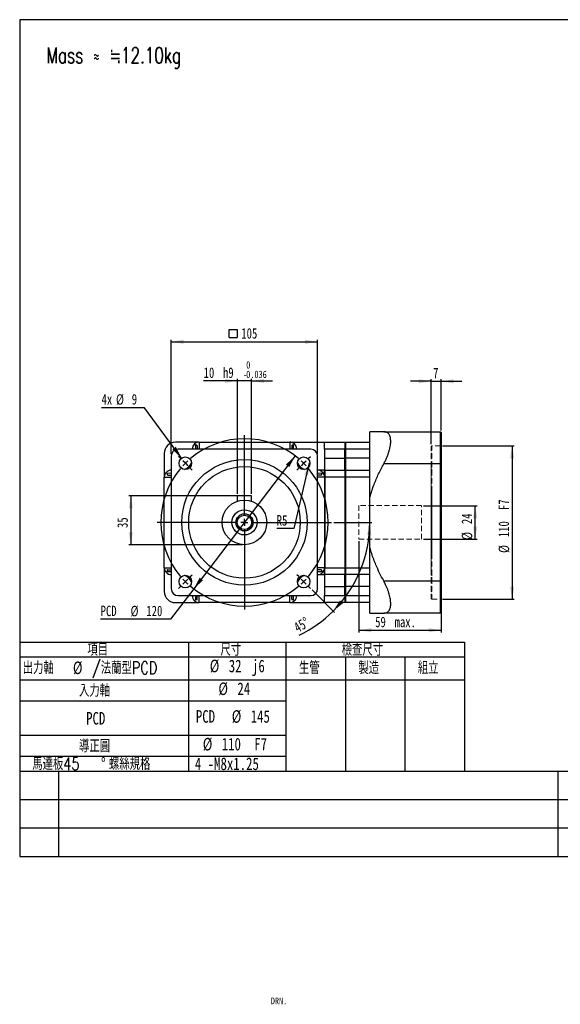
# Model space of a CAD drawing. Header units: millimetres. Extents: x 5 to 297, y -30 to 205.
# Tile 1 of 4: x 5 to 134, y -30 to 205. Entities that reach past the tile are written whole.
import ezdxf

# ---------------------------------------------------------------- set-up
doc = ezdxf.new("R2010")
doc.units = ezdxf.units.MM
doc.linetypes.add('HIDDEN', pattern=[1.905, 1.27, -0.635])
doc.layers.add('DIM', color=5, linetype='Continuous')
doc.layers.add('FORMAT', color=7, linetype='Continuous')
doc.styles.add('SLDTEXTSTYLE1', font='TXT', dxfattribs={"width": 0.7, "bigfont": 'bigfont'})
doc.styles.add('SLDTEXTSTYLE3', font='TXT', dxfattribs={"width": 0.75, "bigfont": 'bigfont'})
doc.styles.add('SLDTEXTSTYLE4', font='TXT', dxfattribs={"width": 0.75})
doc.dimstyles.new('SLDDIMSTYLE0', dxfattribs={"dimtxt": 2.5, "dimasz": 3, "dimexe": 0, "dimexo": 0.0625, "dimtad": 1, "dimlfac": 3, "dimrnd": 1e-09, "dimzin": 12, "dimdsep": 46, "dimtxsty": 'SLDTEXTSTYLE4', "dimsah": 1, "dimcen": 0.09, "dimadec": 0, "dimazin": 3, "dimtfac": 1, "dimtdec": 1, "dimtofl": 0, "dimtmove": 0, "dimatfit": 3, "dimfxl": 1, "dimfrac": 2, "dimtolj": 1, "dimtzin": 12, "dimarcsym": 0})
doc.dimstyles.new('SLDDIMSTYLE1', dxfattribs={"dimtxt": 2.5, "dimasz": 3, "dimexe": 0, "dimexo": 0.0625, "dimtad": 1, "dimlfac": 3, "dimrnd": 1e-09, "dimzin": 12, "dimdsep": 46, "dimtxsty": 'SLDTEXTSTYLE4', "dimsah": 1, "dimcen": 0.09, "dimadec": 0, "dimazin": 3, "dimtfac": 1, "dimtdec": 1, "dimtmove": 0, "dimatfit": 0, "dimfxl": 1, "dimfrac": 2, "dimtolj": 1, "dimtzin": 12, "dimarcsym": 0})
doc.dimstyles.new('SLDDIMSTYLE10', dxfattribs={"dimtxt": 2.5, "dimasz": 3, "dimexe": 0, "dimexo": 0.0625, "dimtad": 1, "dimlfac": 3, "dimrnd": 1e-09, "dimzin": 12, "dimdsep": 46, "dimtxsty": 'SLDTEXTSTYLE4', "dimsah": 1, "dimcen": 0.09, "dimadec": 0, "dimazin": 3, "dimtol": 1, "dimtm": 0.036, "dimtfac": 1, "dimtdec": 3, "dimtmove": 0, "dimatfit": 0, "dimfxl": 1, "dimfrac": 2, "dimtolj": 1, "dimarcsym": 0})
doc.dimstyles.new('SLDDIMSTYLE11', dxfattribs={"dimtxt": 2.5, "dimasz": 3, "dimexe": 0, "dimexo": 0.0625, "dimtad": 1, "dimlfac": 3, "dimrnd": 1e-09, "dimzin": 12, "dimdsep": 46, "dimtxsty": 'SLDTEXTSTYLE4', "dimsah": 1, "dimcen": 0.09, "dimadec": 0, "dimazin": 3, "dimtfac": 1, "dimtdec": 1, "dimtofl": 0, "dimtmove": 0, "dimatfit": 3, "dimfxl": 1, "dimfrac": 2, "dimtolj": 1, "dimarcsym": 0})
doc.dimstyles.new('SLDDIMSTYLE12', dxfattribs={"dimtxt": 2.5, "dimasz": 3, "dimexe": 0, "dimexo": 0.0625, "dimtad": 1, "dimlfac": 3, "dimrnd": 1e-09, "dimzin": 12, "dimdsep": 46, "dimtxsty": 'SLDTEXTSTYLE4', "dimsah": 1, "dimcen": 0.09, "dimadec": 0, "dimazin": 3, "dimtfac": 1, "dimtdec": 1, "dimtofl": 0, "dimtmove": 0, "dimatfit": 3, "dimfxl": 1, "dimfrac": 2, "dimtolj": 1, "dimarcsym": 0})
doc.dimstyles.new('SLDDIMSTYLE6', dxfattribs={"dimtxt": 2.5, "dimasz": 3, "dimexe": 0, "dimexo": 0.0625, "dimtad": 1, "dimdec": 4, "dimlfac": 3, "dimzin": 12, "dimdsep": 46, "dimtxsty": 'SLDTEXTSTYLE4', "dimsah": 1, "dimcen": 0.09, "dimazin": 3, "dimtfac": 1, "dimtdec": 1, "dimtofl": 0, "dimtmove": 0, "dimatfit": 3, "dimfxl": 1, "dimfrac": 2, "dimtolj": 1, "dimtzin": 12, "dimarcsym": 0})
doc.dimstyles.new('SLDDIMSTYLE7', dxfattribs={"dimtxt": 2.5, "dimasz": 3, "dimexe": 0, "dimexo": 0.0625, "dimtad": 0, "dimtih": 1, "dimtoh": 1, "dimlfac": 3, "dimrnd": 1e-09, "dimzin": 12, "dimdsep": 46, "dimtxsty": 'SLDTEXTSTYLE4', "dimsah": 1, "dimcen": 0, "dimadec": 0, "dimazin": 3, "dimtfac": 1, "dimtdec": 1, "dimtmove": 0, "dimatfit": 3, "dimfxl": 1, "dimfrac": 2, "dimtolj": 1, "dimtzin": 12, "dimarcsym": 0})
doc.dimstyles.new('SLDDIMSTYLE8', dxfattribs={"dimtxt": 2.5, "dimasz": 3, "dimexe": 0, "dimexo": 0.0625, "dimtad": 0, "dimtih": 1, "dimtoh": 1, "dimlfac": 3, "dimrnd": 1e-09, "dimzin": 12, "dimdsep": 46, "dimtxsty": 'SLDTEXTSTYLE4', "dimsah": 1, "dimcen": 0, "dimadec": 0, "dimazin": 3, "dimtfac": 1, "dimtdec": 1, "dimtofl": 0, "dimtmove": 0, "dimatfit": 3, "dimfxl": 1, "dimfrac": 2, "dimtolj": 1, "dimtzin": 12, "dimarcsym": 0})
doc.dimstyles.new('SLDDIMSTYLE9', dxfattribs={"dimtxt": 2.5, "dimasz": 3, "dimexe": 0, "dimexo": 0.0625, "dimtad": 0, "dimtih": 1, "dimtoh": 1, "dimlfac": 3, "dimrnd": 1e-09, "dimzin": 12, "dimdsep": 46, "dimtxsty": 'SLDTEXTSTYLE4', "dimsah": 1, "dimcen": 0, "dimadec": 0, "dimazin": 3, "dimtfac": 1, "dimtdec": 1, "dimtofl": 0, "dimtmove": 0, "dimatfit": 3, "dimfxl": 1, "dimfrac": 2, "dimtolj": 1, "dimtzin": 12, "dimarcsym": 0})

# ---------------------------------------------------------------- blocks, each defined once
blk = doc.blocks.new('SW_TABLEANNOTATION_0')
at = {"layer": 'DIM', "color": 0}
for p, q in [((0, 0), (0, -3.55)), ((0, 0), (40.36, 0)), ((40.36, 0), (40.36, -3.55)), ((40.36, 0), (63.65, 0)), ((63.65, 0), (63.65, -3.55)), ((63.65, 0), (63.65, -3.55)), ((63.65, 0), (77.87, 0)), ((77.87, 0), (92.1, 0)), ((92.1, 0), (106.32, 0)), ((106.32, 0), (106.32, -3.55)), ((0, -3.55), (0, -8.99)), ((0, -3.55), (40.36, -3.55)), ((40.36, -3.55), (40.36, -8.99)), ((40.36, -3.55), (63.65, -3.55)), ((63.65, -3.55), (63.65, -8.99)), ((63.65, -3.55), (77.87, -3.55)), ((77.87, -3.55), (77.87, -8.99)), ((77.87, -3.55), (92.1, -3.55)), ((92.1, -3.55), (92.1, -8.99)), ((92.1, -3.55), (106.32, -3.55)), ((106.32, -3.55), (106.32, -8.99)), ((0, -8.99), (0, -14.05)), ((0, -8.99), (40.36, -8.99)), ((40.36, -8.99), (40.36, -14.05)), ((40.36, -8.99), (63.65, -8.99)), ((63.65, -8.99), (63.65, -14.05)), ((63.65, -8.99), (77.87, -8.99)), ((63.65, -8.99), (77.87, -8.99)), ((77.87, -8.99), (77.87, -14.05)), ((77.87, -8.99), (92.1, -8.99)), ((77.87, -8.99), (92.1, -8.99)), ((92.1, -8.99), (92.1, -14.05)), ((92.1, -8.99), (106.32, -8.99)), ((92.1, -8.99), (106.32, -8.99)), ((106.32, -8.99), (106.32, -14.05)), ((0, -14.05), (0, -22.23)), ((0, -14.05), (40.36, -14.05)), ((40.36, -14.05), (40.36, -22.23)), ((40.36, -14.05), (63.65, -14.05)), ((63.65, -14.05), (63.65, -22.23)), ((77.87, -14.05), (77.87, -22.23)), ((92.1, -14.05), (92.1, -22.23)), ((106.32, -14.05), (106.32, -22.23)), ((0, -22.23), (0, -27.3)), ((0, -22.23), (40.36, -22.23)), ((40.36, -22.23), (40.36, -27.3)), ((40.36, -22.23), (63.65, -22.23)), ((63.65, -22.23), (63.65, -27.3)), ((77.87, -22.23), (77.87, -27.3)), ((92.1, -22.23), (92.1, -27.3)), ((106.32, -22.23), (106.32, -27.3)), ((0, -27.3), (0, -30.85)), ((0, -27.3), (40.36, -27.3)), ((40.36, -27.3), (40.36, -30.85)), ((40.36, -27.3), (63.65, -27.3)), ((63.65, -27.3), (63.65, -30.85)), ((77.87, -27.3), (77.87, -30.85)), ((92.1, -27.3), (92.1, -30.85)), ((106.32, -27.3), (106.32, -30.85)), ((0, -30.85), (40.36, -30.85)), ((40.36, -30.85), (63.65, -30.85)), ((63.65, -30.85), (77.87, -30.85)), ((77.87, -30.85), (92.1, -30.85)), ((92.1, -30.85), (106.32, -30.85))]:
    blk.add_line(p, q, dxfattribs=at)
at = {"layer": 'DIM', "color": 0, "char_height": 3, "attachment_point": 1}
for s, insert, style in [('尺寸', (48, -0.28), 'SLDTEXTSTYLE3'), ('檢查尺寸', (76.98, -0.28), 'SLDTEXTSTYLE3'), ('項目', (16.18, -0.28), 'SLDTEXTSTYLE3'), ('出力軸', (0.74, -4.65), 'SLDTEXTSTYLE3'), ('%%c', (12.74, -4.65), 'SLDTEXTSTYLE4'), ('/法蘭型PCD', (17.27, -4.65), 'SLDTEXTSTYLE3'), ('%%c', (45.45, -4.21), 'SLDTEXTSTYLE4'), ('32', (49.98, -4.21), 'SLDTEXTSTYLE4'), ('j6', (55.54, -4.21), 'SLDTEXTSTYLE4'), ('生管', (66.76, -4.65), 'SLDTEXTSTYLE3'), ('製造', (80.98, -4.65), 'SLDTEXTSTYLE3'), ('組立', (95.21, -4.65), 'SLDTEXTSTYLE3'), ('入力軸', (14.18, -10.08), 'SLDTEXTSTYLE3'), ('%%c', (47.52, -9.65), 'SLDTEXTSTYLE4'), ('24', (52.05, -9.65), 'SLDTEXTSTYLE4'), ('PCD', (42.12, -16.27), 'SLDTEXTSTYLE4'), ('%%c', (50.71, -16.27), 'SLDTEXTSTYLE4'), ('145', (55.23, -16.27), 'SLDTEXTSTYLE4'), ('PCD', (15.88, -16.71), 'SLDTEXTSTYLE4'), ('導正圓', (14.18, -23.33), 'SLDTEXTSTYLE3'), ('%%c', (43.78, -22.89), 'SLDTEXTSTYLE4'), ('110', (48.31, -22.89), 'SLDTEXTSTYLE4'), ('F7', (56.08, -22.89), 'SLDTEXTSTYLE4'), ('馬達板45', (3.01, -27.58), 'SLDTEXTSTYLE3'), ('%%d', (19.44, -27.58), 'SLDTEXTSTYLE4'), ('螺絲規格', (21.35, -27.58), 'SLDTEXTSTYLE3'), ('4 -M8x1.25', (41.89, -27.58), 'SLDTEXTSTYLE4')]:
    blk.add_mtext(s, dxfattribs=dict(at, insert=insert, style=style))
blk = doc.blocks.new('_D_23')
at = {"layer": 'DIM'}
for p, q in [((70.87, 100.76), (46.61, 68.95)), ((46.61, 68.95), (41.07, 61.69)), ((41.07, 61.69), (24.35, 61.69))]:
    blk.add_line(p, q, dxfattribs=at)
for points in [[(70.87, 100.76), (68.65, 98.67), (69.45, 98.07)], [(46.61, 68.95), (48.83, 71.03), (48.03, 71.64)]]:
    blk.add_solid(points, dxfattribs=at)
at = {"layer": 'DIM', "char_height": 2.5, "attachment_point": 1, "style": 'SLDTEXTSTYLE4'}
for s, insert in [('PCD', (24.35, 64.95)), ('%%c', (31.51, 64.91)), ('120', (35.28, 64.95))]:
    blk.add_mtext(s, dxfattribs=dict(at, insert=insert))
blk = doc.blocks.new('_D_24')
at = {"layer": 'DIM'}
for p, q in [((34.82, 112.27), (24.58, 112.27)), ((43.71, 100.2), (34.82, 112.27))]:
    blk.add_line(p, q, dxfattribs=at)
blk.add_solid([(43.71, 100.2), (42.33, 102.92), (41.53, 102.32)], dxfattribs=at)
at = {"layer": 'DIM', "char_height": 2.5, "attachment_point": 1, "style": 'SLDTEXTSTYLE4'}
for s, insert in [('4x', (24.58, 115.53)), ('%%c', (28.03, 115.49)), ('9', (31.8, 115.53))]:
    blk.add_mtext(s, dxfattribs=dict(at, insert=insert))
blk = doc.blocks.new('_D_25')
at = {"layer": 'DIM'}
for p, q in [((74.2, 99.06), (70.57, 83.38)), ((70.57, 83.38), (66.45, 83.38))]:
    blk.add_line(p, q, dxfattribs=at)
blk.add_solid([(74.2, 99.06), (73.04, 96.25), (74.01, 96.03)], dxfattribs=at)
at = {"layer": 'DIM', "insert": (66.45, 86.6), "char_height": 2.5, "attachment_point": 1, "style": 'SLDTEXTSTYLE4'}
blk.add_mtext('R5', dxfattribs=at)
blk = doc.blocks.new('_D_26')
at = {"layer": 'DIM'}
for p, q in [((58.24, 91.19), (31.06, 91.19)), ((31.56, 91.19), (31.56, 79.52)), ((58.24, 79.52), (31.06, 79.52))]:
    blk.add_line(p, q, dxfattribs=at)
for points in [[(31.56, 91.19), (31.06, 88.19), (32.06, 88.19)], [(31.56, 79.52), (32.06, 82.52), (31.06, 82.52)]]:
    blk.add_solid(points, dxfattribs=at)
at = {"layer": 'DIM', "insert": (28.34, 83.51), "char_height": 2.5, "attachment_point": 1, "rotation": 90, "style": 'SLDTEXTSTYLE4'}
blk.add_mtext('35', dxfattribs=at)
blk = doc.blocks.new('_D_27')
at = {"layer": 'DIM'}
for p, q in [((57.07, 118.67), (48.97, 118.67)), ((57.07, 91.69), (57.07, 119.17)), ((60.41, 118.67), (57.07, 118.67)), ((60.41, 91.69), (60.41, 119.17)), ((60.41, 118.67), (65.41, 118.67))]:
    blk.add_line(p, q, dxfattribs=at)
for points in [[(57.07, 118.67), (54.07, 119.17), (54.07, 118.17)], [(60.41, 118.67), (63.41, 118.17), (63.41, 119.17)]]:
    blk.add_solid(points, dxfattribs=at)
at = {"layer": 'DIM', "attachment_point": 1, "style": 'SLDTEXTSTYLE4'}
for s, insert, char_height in [('0', (59.16, 123.37), 1.75), ('10', (48.97, 121.89), 2.5), ('h9', (53.6, 121.89), 2.5), ('-', (58.39, 121.11), 1.75), ('0.036', (59.16, 121.11), 1.75)]:
    blk.add_mtext(s, dxfattribs=dict(at, insert=insert, char_height=char_height))
blk = doc.blocks.new('SW_SYMBOL_MOD_BOX')
at = {"layer": 'DIM', "color": 0}
for p, q in [((200, 200), (200, 800)), ((200, 800), (800, 800)), ((800, 800), (800, 200)), ((200, 200), (800, 200))]:
    blk.add_line(p, q, dxfattribs=at)
blk = doc.blocks.new('_D_28')
at = {"layer": 'DIM'}
for p, q in [((41.24, 101.19), (41.24, 128.52)), ((41.24, 128.02), (76.24, 128.02)), ((76.24, 101.19), (76.24, 128.52))]:
    blk.add_line(p, q, dxfattribs=at)
for points in [[(41.24, 128.02), (44.24, 127.52), (44.24, 128.52)], [(76.24, 128.02), (73.24, 128.52), (73.24, 127.52)]]:
    blk.add_solid(points, dxfattribs=at)
at = {"layer": 'DIM', "xscale": 0.0031933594, "yscale": 0.0031933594, "zscale": 0.0031933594}
blk.add_blockref('SW_SYMBOL_MOD_BOX', (54.41, 128.37), dxfattribs=at)
at = {"layer": 'DIM', "insert": (57.98, 131.28), "char_height": 2.5, "attachment_point": 1, "style": 'SLDTEXTSTYLE4'}
blk.add_mtext('105', dxfattribs=at)
blk = doc.blocks.new('_D_29')
at = {"layer": 'DIM'}
for p, q in [((80.07, 84.85), (89.21, 84.85)), ((74.89, 68.71), (80.29, 63.31))]:
    blk.add_line(p, q, dxfattribs=at)
for start, end in [(315, 0), (295.8955, 315)]:
    blk.add_arc((58.74, 84.85), 29.97, start, end, dxfattribs=at)
for points in [[(88.71, 84.85), (88.06, 81.88), (89.06, 81.83)], [(79.93, 63.66), (82.32, 65.55), (81.57, 66.22)]]:
    blk.add_solid(points, dxfattribs=at)
at = {"layer": 'DIM', "insert": (70.23, 60.57), "char_height": 2.5, "attachment_point": 1, "rotation": 30.6905, "style": 'SLDTEXTSTYLE4'}
blk.add_mtext('45°', dxfattribs=at)
blk = doc.blocks.new('_D_30')
at = {"layer": 'DIM'}
for p, q in [((101.57, 88.85), (114.41, 88.85)), ((113.91, 80.85), (113.91, 88.85)), ((101.57, 80.85), (114.41, 80.85))]:
    blk.add_line(p, q, dxfattribs=at)
for points in [[(113.91, 88.85), (113.41, 85.85), (114.41, 85.85)], [(113.91, 80.85), (114.41, 83.85), (113.41, 83.85)]]:
    blk.add_solid(points, dxfattribs=at)
at = {"layer": 'DIM', "char_height": 2.5, "attachment_point": 1, "rotation": 90, "style": 'SLDTEXTSTYLE4'}
for s, insert in [('24', (110.65, 84.44)), ('%%c', (110.69, 80.67))]:
    blk.add_mtext(s, dxfattribs=dict(at, insert=insert))
blk = doc.blocks.new('_D_31')
at = {"layer": 'DIM'}
for p, q in [((86.07, 80.35), (86.07, 58.58)), ((105.74, 70.35), (105.74, 58.58)), ((86.07, 59.08), (105.74, 59.08))]:
    blk.add_line(p, q, dxfattribs=at)
for points in [[(86.07, 59.08), (89.07, 58.58), (89.07, 59.58)], [(105.74, 59.08), (102.74, 59.58), (102.74, 58.58)]]:
    blk.add_solid(points, dxfattribs=at)
at = {"layer": 'DIM', "char_height": 2.5, "attachment_point": 1, "style": 'SLDTEXTSTYLE4'}
for s, insert in [('59', (89.99, 62.31)), ('max.', (94.63, 62.31))]:
    blk.add_mtext(s, dxfattribs=dict(at, insert=insert))
blk = doc.blocks.new('_D_32')
at = {"layer": 'DIM'}
for p, q in [((106.07, 103.19), (123.24, 103.19)), ((122.74, 103.19), (122.74, 66.52)), ((106.07, 66.52), (123.24, 66.52))]:
    blk.add_line(p, q, dxfattribs=at)
for points in [[(122.74, 103.19), (122.24, 100.19), (123.24, 100.19)], [(122.74, 66.52), (123.24, 69.52), (122.24, 69.52)]]:
    blk.add_solid(points, dxfattribs=at)
at = {"layer": 'DIM', "char_height": 2.5, "attachment_point": 1, "rotation": 90, "style": 'SLDTEXTSTYLE4'}
for s, insert in [('F7', (119.48, 87.8)), ('110', (119.48, 81.32)), ('%%c', (119.52, 77.55))]:
    blk.add_mtext(s, dxfattribs=dict(at, insert=insert))
blk = doc.blocks.new('_D_33')
at = {"layer": 'DIM'}
for p, q in [((103.41, 118.57), (98.41, 118.57)), ((103.41, 103.55), (103.41, 119.07)), ((103.41, 118.57), (105.74, 118.57)), ((105.74, 106.85), (105.74, 119.07)), ((105.74, 118.57), (110.74, 118.57))]:
    blk.add_line(p, q, dxfattribs=at)
for points in [[(103.41, 118.57), (100.41, 119.07), (100.41, 118.07)], [(105.74, 118.57), (108.74, 118.07), (108.74, 119.07)]]:
    blk.add_solid(points, dxfattribs=at)
at = {"layer": 'DIM', "insert": (103.84, 121.8), "char_height": 2.5, "attachment_point": 1, "style": 'SLDTEXTSTYLE4'}
blk.add_mtext('7', dxfattribs=at)
blk = doc.blocks.new('SW_CENTERMARKSYMBOL_2')
at = {"layer": 'DIM', "color": 0}
for p, q in [((-14.14, 15.81), (-14.14, 34.98)), ((-29.46, 29.46), (-29.93, 29.93)), ((-28.28, 28.28), (-28.87, 28.87)), ((-28.28, 28.28), (-27.7, 27.7)), ((0, 28.28), (-0.59, 27.7)), ((0, 28.28), (0.59, 28.87)), ((1.18, 29.46), (1.65, 29.93)), ((-27.11, 27.11), (-26.63, 26.63)), ((-1.18, 27.11), (-1.65, 26.63)), ((-15.81, 14.14), (-34.98, 14.14)), ((-14.14, 14.14), (-14.98, 14.14)), ((-14.14, 14.14), (-14.14, 14.98)), ((-14.14, 14.14), (-14.14, 13.31)), ((-14.14, 14.14), (-13.31, 14.14)), ((-12.48, 14.14), (6.69, 14.14)), ((-14.14, 12.48), (-14.14, -6.69)), ((-28.28, 0), (-28.87, -0.59)), ((-28.28, 0), (-27.7, 0.59)), ((-27.11, 1.18), (-26.63, 1.65)), ((-1.18, 1.18), (-1.65, 1.65)), ((0, 0), (-0.59, 0.59)), ((0, 0), (0.59, -0.59)), ((-29.46, -1.18), (-29.93, -1.65)), ((1.18, -1.18), (1.65, -1.65))]:
    blk.add_line(p, q, dxfattribs=at)
for start, end in [(49.7746, 130.2254), (135, 137.3873), (132.6127, 135), (45, 47.3873), (42.6127, 45), (139.7746, 220.2254), (319.7746, 40.2254), (222.6127, 225), (315, 317.3873), (225, 227.3873), (229.7746, 310.2254), (312.6127, 315)]:
    blk.add_arc((-14.14, 14.14), 20, start, end, dxfattribs=at)

msp = doc.modelspace()

# ---------------------------------------------------------------- linework, layer by layer
at = {"color": 7, "linetype": 'Continuous', "lineweight": 25}
for p, q in [((88.741432, 90.920751), (88.741432, 106.520659)), ((92.037642, 106.520659), (105.574766, 106.520659)), ((105.574766, 98.853993), (105.574766, 106.520659)), ((105.741432, 106.353993), (105.574766, 106.520659)), ((105.741432, 106.353993), (105.741432, 98.853993)), ((47.920785, 104.020659), (42.241432, 104.020659)), ((47.920785, 104.020659), (47.920785, 102.353993)), ((47.920785, 104.020659), (69.562079, 104.020659)), ((69.562079, 104.020659), (77.908099, 104.020659)), ((69.562079, 104.020659), (69.562079, 102.353993)), ((77.908099, 104.020659), (82.741432, 104.020659)), ((82.908099, 104.020659), (82.741432, 103.853993)), ((82.741432, 104.020659), (82.741432, 102.353993)), ((82.908099, 104.020659), (82.908099, 102.353993)), ((82.908099, 104.020659), (88.741432, 104.020659)), ((39.574766, 101.353993), (39.574766, 95.67464)), ((74.574766, 102.353993), (42.908099, 102.353993)), ((47.044814, 103.303512), (46.999359, 102.353993)), ((47.43263, 103.17918), (47.43263, 102.353993)), ((70.050235, 103.17918), (70.050235, 102.353993)), ((70.483505, 102.353993), (70.438051, 103.303512)), ((77.908099, 102.353993), (77.908099, 100.17464)), ((82.741432, 102.353993), (77.908099, 102.353993)), ((82.741432, 102.353993), (82.908099, 102.353993)), ((82.741432, 100.17464), (82.741432, 102.353993)), ((88.741432, 102.353993), (82.908099, 102.353993)), ((82.908099, 102.353993), (82.908099, 100.17464)), ((41.241432, 100.687326), (41.241432, 69.020659)), ((76.241432, 69.020659), (76.241432, 100.687326)), ((77.908099, 100.17464), (82.741432, 100.17464)), ((82.741432, 100.17464), (82.908099, 100.17464)), ((82.741432, 97.341306), (82.741432, 100.17464)), ((82.908099, 100.17464), (82.908099, 97.341306)), ((88.741432, 100.17464), (82.908099, 100.17464)), ((105.574766, 98.853993), (92.037642, 98.853993)), ((105.574766, 70.853993), (105.574766, 98.853993)), ((105.574766, 98.853993), (105.741432, 98.853993)), ((105.741432, 98.853993), (105.741432, 70.853993)), ((41.241432, 96.596066), (40.291913, 96.550611)), ((77.190952, 96.550611), (76.241432, 96.596066)), ((77.908099, 97.341306), (77.941432, 97.341306)), ((77.941432, 97.341306), (77.941432, 95.67464)), ((77.941432, 97.341306), (82.741432, 97.341306)), ((82.741432, 97.17464), (82.908099, 97.341306)), ((82.741432, 97.341306), (82.741432, 95.67464)), ((82.908099, 97.341306), (82.908099, 95.67464)), ((82.908099, 97.341306), (88.741432, 97.341306)), ((39.574766, 95.67464), (41.241432, 95.67464)), ((39.574766, 74.033346), (39.574766, 95.67464)), ((40.416245, 96.162795), (41.241432, 96.162795)), ((77.066619, 96.162795), (76.241432, 96.162795)), ((77.908099, 95.67464), (76.241432, 95.67464)), ((77.883375, 95.99939), (77.908099, 95.888726)), ((77.941432, 95.67464), (77.908099, 95.67464)), ((77.908099, 95.67464), (77.908099, 74.033346)), ((77.941432, 95.67464), (77.941432, 74.033346)), ((82.741432, 95.67464), (77.941432, 95.67464)), ((82.741432, 95.67464), (82.908099, 95.67464)), ((82.741432, 95.67464), (82.741432, 74.033346)), ((82.908099, 95.67464), (82.908099, 74.033346)), ((88.741432, 95.67464), (82.908099, 95.67464)), ((60.408099, 91.187326), (57.074766, 91.187326)), ((57.074766, 89.920221), (57.074766, 91.187326)), ((60.408099, 89.920221), (60.408099, 91.187326)), ((88.741432, 78.787234), (88.741432, 90.920751)), ((88.741432, 63.187326), (88.741432, 78.787234)), ((39.574766, 74.033346), (39.574766, 68.353993)), ((39.574766, 74.033346), (41.241432, 74.033346)), ((40.291913, 73.157374), (41.241432, 73.11192)), ((40.416245, 73.54519), (41.241432, 73.54519)), ((77.908099, 74.033346), (76.241432, 74.033346)), ((77.066619, 73.54519), (76.241432, 73.54519)), ((76.241432, 73.11192), (77.190952, 73.157374)), ((77.908099, 74.033346), (77.941432, 74.033346)), ((77.941432, 72.366679), (77.941432, 74.033346)), ((77.941432, 74.033346), (82.741432, 74.033346)), ((82.741432, 74.033346), (82.908099, 74.033346)), ((82.741432, 74.033346), (82.741432, 72.366679)), ((82.908099, 74.033346), (88.741432, 74.033346)), ((82.908099, 74.033346), (82.908099, 72.366679)), ((77.375805, 72.811379), (77.37081, 72.806773)), ((77.908099, 72.805438), (77.908099, 72.831334)), ((77.941432, 72.366679), (77.908099, 72.366679)), ((82.741432, 72.366679), (77.941432, 72.366679)), ((82.741432, 72.533346), (82.908099, 72.366679)), ((82.741432, 69.533346), (82.741432, 72.366679)), ((88.741432, 72.366679), (82.908099, 72.366679)), ((82.908099, 72.366679), (82.908099, 69.533346)), ((92.037642, 70.853993), (105.574766, 70.853993)), ((105.574766, 63.187326), (105.574766, 70.853993)), ((105.574766, 70.853993), (105.741432, 70.853993)), ((105.741432, 70.853993), (105.741432, 63.353993)), ((77.908099, 69.533346), (77.908099, 67.353993)), ((77.908099, 69.533346), (82.741432, 69.533346)), ((82.741432, 69.533346), (82.908099, 69.533346)), ((82.741432, 67.353993), (82.741432, 69.533346)), ((88.741432, 69.533346), (82.908099, 69.533346)), ((82.908099, 69.533346), (82.908099, 67.353993)), ((42.908099, 67.353993), (74.574766, 67.353993)), ((46.999359, 67.353993), (47.044814, 66.404473)), ((47.43263, 66.528806), (47.43263, 67.353993)), ((47.920785, 65.687326), (47.920785, 67.353993)), ((69.562079, 65.687326), (69.562079, 67.353993)), ((70.050235, 66.528806), (70.050235, 67.353993)), ((70.438051, 66.404473), (70.483505, 67.353993)), ((77.908099, 67.353993), (82.741432, 67.353993)), ((82.741432, 67.353993), (82.908099, 67.353993)), ((82.741432, 67.353993), (82.741432, 65.687326)), ((82.908099, 67.353993), (82.908099, 65.687326)), ((82.908099, 67.353993), (88.741432, 67.353993)), ((42.241432, 65.687326), (47.920785, 65.687326)), ((69.562079, 65.687326), (47.920785, 65.687326)), ((69.562079, 65.687326), (77.908099, 65.687326)), ((82.741432, 65.687326), (77.908099, 65.687326)), ((82.741432, 65.853993), (82.908099, 65.687326)), ((88.741432, 65.687326), (82.908099, 65.687326)), ((105.574766, 63.187326), (92.037642, 63.187326)), ((105.574766, 63.187326), (105.741432, 63.353993))]:
    msp.add_line(p, q, dxfattribs=at)
at = {"color": 7, "linetype": 'HIDDEN', "lineweight": 18}
for p, q in [((103.408099, 96.175126), (103.408099, 103.053993)), ((103.408099, 101.276294), (103.408099, 98.853291)), ((105.574766, 103.187326), (103.541432, 103.187326)), ((103.541432, 96.321943), (103.541432, 103.186068)), ((105.741432, 103.353993), (105.574766, 103.187326)), ((105.574766, 96.321943), (105.574766, 103.186068)), ((105.619334, 101.458498), (105.574766, 101.431669)), ((105.619334, 101.458498), (105.741432, 101.640478)), ((105.741432, 96.532876), (105.741432, 103.353582)), ((103.408099, 77.008738), (103.408099, 99.104324)), ((103.541432, 77.025087), (103.541432, 99.157741)), ((105.574766, 99.157741), (105.619334, 99.212189)), ((105.574766, 77.025087), (105.574766, 99.157741)), ((105.741432, 99.201595), (105.619334, 99.212189)), ((105.741432, 77.078139), (105.741432, 99.201595)), ((103.408099, 98.352688), (103.408099, 71.355297)), ((105.741432, 96.532876), (105.619334, 96.325237)), ((103.408099, 92.699247), (103.408099, 96.175126)), ((105.574766, 96.321943), (105.619334, 96.325237)), ((103.408099, 92.699247), (103.408099, 70.603662)), ((103.541432, 92.682898), (103.541432, 70.550244)), ((105.619334, 92.730392), (105.574766, 92.682898)), ((105.574766, 92.682898), (105.574766, 70.550244)), ((105.619334, 92.730392), (105.741432, 92.629846)), ((105.741432, 92.629846), (105.741432, 70.506391)), ((86.074766, 88.853993), (86.074766, 80.853993)), ((101.074766, 88.853993), (86.074766, 88.853993)), ((101.074766, 80.853993), (101.074766, 88.848689)), ((86.074766, 80.853993), (101.074766, 80.853993)), ((103.408099, 73.532859), (103.408099, 77.008738)), ((105.619334, 76.977594), (105.574766, 77.025087)), ((105.619334, 76.977594), (105.741432, 77.078139)), ((103.408099, 73.532859), (103.408099, 66.653993)), ((103.541432, 73.386042), (103.541432, 66.521917)), ((105.574766, 73.386042), (105.619334, 73.382748)), ((105.574766, 73.386042), (105.574766, 66.521917)), ((105.741432, 73.175109), (105.619334, 73.382748)), ((105.741432, 73.175109), (105.741432, 66.354403)), ((103.408099, 68.431691), (103.408099, 70.854695)), ((105.574766, 70.550244), (105.619334, 70.495796)), ((105.619334, 68.249487), (105.574766, 68.276316)), ((105.741432, 70.506391), (105.619334, 70.495796)), ((105.619334, 68.249487), (105.741432, 68.067507)), ((103.541432, 66.520659), (105.574766, 66.520659)), ((105.574766, 66.520659), (105.741432, 66.353993))]:
    msp.add_line(p, q, dxfattribs=at)
at = {"color": 7, "linetype": 'Continuous', "lineweight": 25}
for centre, radius in [((44.599297, 98.996128), 1.5), ((58.741432, 84.853993), 15), ((72.883568, 98.996128), 1.5), ((58.741432, 84.853993), 13.333333), ((58.741432, 84.853993), 5.333333), ((58.741432, 84.853993), 3), ((58.741432, 84.853993), 2.05), ((58.741432, 84.853993), 1.716667), ((44.599297, 70.711857), 1.5), ((72.883568, 70.711857), 1.5)]:
    msp.add_circle(centre, radius, dxfattribs=at)
for centre, radius, start, end in [((42.241432, 101.353993), 2.666667, 90, 180), ((47.920785, 102.353993), 1.666667, 131.57820574, 180), ((47.920785, 102.353993), 1.666667, 90, 131.57820574), ((69.562079, 102.353993), 1.666667, 48.42179426, 90), ((69.562079, 102.353993), 1.666667, 0, 48.42179426), ((42.908099, 100.687326), 1.666667, 90, 180), ((74.574766, 100.687326), 1.666667, 0, 90), ((43.420785, 100.17464), 2.833333, 289.94238458, 340.05761542), ((74.062079, 100.17464), 2.833333, 199.94238458, 250.05761542), ((41.241432, 95.67464), 1.666667, 138.42179426, 180), ((41.241432, 95.67464), 1.666667, 90, 138.42179426), ((76.241432, 95.67464), 1.666667, 41.57820574, 90), ((76.241432, 95.67464), 1.666667, 0, 41.57820574), ((41.241432, 74.033346), 1.666667, 180, 221.57820574), ((76.241432, 74.033346), 1.666667, 318.42179426, 0), ((41.241432, 74.033346), 1.666667, 221.57820574, 270), ((43.420785, 69.533346), 2.833333, 19.94238458, 70.05761542), ((74.062079, 69.533346), 2.833333, 109.94238458, 160.05761542), ((76.241432, 74.033346), 1.666667, 270, 318.42179426), ((42.241432, 68.353993), 2.666667, 180, 270), ((42.908099, 69.020659), 1.666667, 180, 270), ((74.574766, 69.020659), 1.666667, 270, 0), ((47.920785, 67.353993), 1.666667, 180, 228.42179426), ((47.920785, 67.353993), 1.666667, 228.42179426, 270), ((69.562079, 67.353993), 1.666667, 270, 311.57820574), ((69.562079, 67.353993), 1.666667, 311.57820574, 0)]:
    msp.add_arc(centre, radius, start, end, dxfattribs=at)
at = {"color": 7, "linetype": 'HIDDEN', "lineweight": 18}
for centre, start, end in [((103.541432, 103.053993), 90, 180), ((103.541432, 66.653993), 180, 270)]:
    msp.add_arc(centre, 0.133333, start, end, dxfattribs=at)
at = {"color": 7, "linetype": 'Continuous', "lineweight": 25}
for centre, major_axis, start_param, end_param in [((47.920785, 100.028242), (-1.536282, 3.837652), 5.6639658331, 5.83624249), ((69.562079, 100.028242), (1.536282, 3.837652), 0.4469428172, 0.6192194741), ((43.567183, 95.67464), (3.837652, -1.536282), 3.5885354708, 3.7608121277), ((73.915681, 95.67464), (3.837652, 1.536282), 5.6639658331, 5.83624249), ((43.567183, 74.033346), (3.837652, 1.536282), 2.5223731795, 2.6946498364), ((73.915681, 74.033346), (3.837652, -1.536282), 0.4469428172, 0.6192194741), ((47.920785, 69.679744), (1.536282, 3.837652), 3.5885354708, 3.7608121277), ((69.562079, 69.679744), (-1.536282, 3.837652), 2.5223731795, 2.6946498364)]:
    msp.add_ellipse(centre, major_axis=major_axis, ratio=0.1683922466, start_param=start_param, end_param=end_param, dxfattribs=at)
for points, knots in [([(92.037642, 106.520659), (91.70463, 106.520659), (91.038653, 106.520659), (90.247098, 106.520659), (89.6228, 106.520659), (89.138967, 106.520659), (88.873914, 106.520659), (88.741432, 106.520659)], [0, 0, 0, 0, 0.2484624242, 0.4968901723, 0.6645860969, 0.8323491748, 1, 1, 1, 1]), ([(92.037642, 98.853993), (92.167758, 99.101877), (92.428309, 99.598256), (92.770147, 100.359077), (93.070807, 101.123306), (93.319128, 101.881983), (93.512175, 102.622174), (93.639908, 103.304292), (93.70361, 103.917408), (93.712379, 104.460482), (93.669401, 104.938112), (93.577713, 105.345673), (93.445216, 105.687355), (93.26939, 105.974961), (93.050053, 106.203142), (92.789419, 106.370451), (92.460499, 106.494721), (92.192567, 106.511156), (92.037642, 106.520659)], [0, 0, 0, 0, 0.0665034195, 0.1331707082, 0.1996189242, 0.2665479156, 0.3337216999, 0.4005978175, 0.4602811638, 0.520183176, 0.5798644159, 0.6353882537, 0.6910848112, 0.7466310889, 0.8045430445, 0.862614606, 0.9205603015, 1, 1, 1, 1]), ([(47.43263, 103.17918), (47.427132, 103.203866), (47.415937, 103.254127), (47.32906, 103.302435), (47.206216, 103.327982), (47.098689, 103.31168), (47.044814, 103.303512)], [0, 0, 0, 0, 0.24535443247, 0.4995396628, 0.74925510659, 1, 1, 1, 1]), ([(70.438051, 103.303512), (70.384061, 103.311722), (70.276579, 103.328067), (70.1536, 103.302624), (70.06693, 103.254248), (70.055735, 103.203912), (70.050235, 103.17918)], [0, 0, 0, 0, 0.251044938, 0.4997828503, 0.7542205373, 1, 1, 1, 1]), ([(88.741432, 90.920751), (88.888249, 91.430548), (89.182311, 92.451629), (89.700491, 93.874483), (90.243174, 95.201783), (90.802101, 96.436111), (91.398196, 97.655132), (91.824491, 98.454368), (92.037642, 98.853993)], [0, 0, 0, 0, 0.1848078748, 0.3701546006, 0.5272705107, 0.6843938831, 0.8421944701, 1, 1, 1, 1]), ([(40.291913, 96.550611), (40.283746, 96.496748), (40.267445, 96.389242), (40.292979, 96.266395), (40.341283, 96.179495), (40.391554, 96.168296), (40.416245, 96.162795)], [0, 0, 0, 0, 0.2506908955, 0.5003543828, 0.7545945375, 1, 1, 1, 1]), ([(77.866553, 97.341306), (77.761495, 97.341306), (77.515984, 97.341306), (77.132243, 97.341306), (76.753334, 97.341306), (76.463159, 97.341306), (76.328007, 97.341306), (76.283309, 97.341306)], [0, 0, 0, 0, 0.1723054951, 0.4026628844, 0.6680494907, 0.8902165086, 1, 1, 1, 1]), ([(77.066619, 96.162795), (77.091252, 96.168281), (77.141426, 96.179457), (77.189817, 96.265927), (77.215504, 96.38876), (77.199156, 96.496525), (77.190952, 96.550611)], [0, 0, 0, 0, 0.24482844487, 0.49869420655, 0.74840088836, 1, 1, 1, 1]), ([(77.908099, 95.888726), (77.908039, 95.950625), (77.907916, 96.077804), (77.908075, 96.269383), (77.908153, 96.430486), (77.907993, 96.56575), (77.907867, 96.68017), (77.907978, 96.804631), (77.90813, 96.914865), (77.90807, 97.010012), (77.908052, 97.090645), (77.908074, 97.168413), (77.908109, 97.237116), (77.908085, 97.292801), (77.908089, 97.333039), (77.908096, 97.338456), (77.908099, 97.341306)], [0, 0, 0, 0, 0.0786923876, 0.1616832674, 0.2508591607, 0.2990893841, 0.3567449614, 0.423821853, 0.5003112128, 0.5525640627, 0.6115596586, 0.6772961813, 0.7497711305, 0.8240241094, 0.9074351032, 1, 1, 1, 1]), ([(92.037642, 70.853993), (91.70463, 71.484616), (91.038653, 72.745775), (90.247098, 74.482491), (89.6228, 76.037728), (89.138967, 77.399017), (88.873914, 78.324598), (88.741432, 78.787234)], [0, 0, 0, 0, 0.2484624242, 0.4968901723, 0.6645860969, 0.8323491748, 1, 1, 1, 1]), ([(40.416245, 73.54519), (40.391613, 73.539704), (40.341439, 73.528529), (40.293048, 73.442059), (40.26736, 73.319225), (40.283708, 73.21146), (40.291913, 73.157374)], [0, 0, 0, 0, 0.2448284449, 0.4986942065, 0.7484008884, 1, 1, 1, 1]), ([(77.190952, 73.157374), (77.199162, 73.211364), (77.215506, 73.318846), (77.190064, 73.441825), (77.141687, 73.528495), (77.091352, 73.53969), (77.066619, 73.54519)], [0, 0, 0, 0, 0.251044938, 0.4997828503, 0.7542205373, 1, 1, 1, 1]), ([(77.908099, 72.831334), (77.908098, 72.878044), (77.908097, 72.970085), (77.908077, 73.122697), (77.908109, 73.310742), (77.908096, 73.541525), (77.908098, 73.726651), (77.908099, 73.819259)], [0, 0, 0, 0, 0.1728975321, 0.3406884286, 0.4983738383, 0.7490626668, 1, 1, 1, 1]), ([(76.283309, 72.366679), (76.301209, 72.366679), (76.427914, 72.366679), (76.752342, 72.366679), (77.258165, 72.366679), (77.664991, 72.366679), (77.866553, 72.366679)], [0, 0, 0, 0, 0.0408882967, 0.2894360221, 0.6479520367, 1, 1, 1, 1]), ([(77.908099, 72.366679), (77.90809, 72.37312), (77.908072, 72.384995), (77.908115, 72.463603), (77.908071, 72.549546), (77.90804, 72.632337), (77.908073, 72.716887), (77.908091, 72.7772), (77.908099, 72.805438)], [0, 0, 0, 0, 0.2710899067, 0.49982838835, 0.64602281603, 0.77811981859, 0.89611360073, 1, 1, 1, 1]), ([(92.037642, 63.187326), (92.167758, 63.194333), (92.428309, 63.208364), (92.770147, 63.324565), (93.070807, 63.51576), (93.319128, 63.796051), (93.512175, 64.161322), (93.639908, 64.59366), (93.70361, 65.082068), (93.712379, 65.607926), (93.669401, 66.1697), (93.577713, 66.756795), (93.445216, 67.356681), (93.26939, 67.984945), (93.050053, 68.63514), (92.789419, 69.299142), (92.460499, 70.044694), (92.192567, 70.557484), (92.037642, 70.853993)], [0, 0, 0, 0, 0.06650341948, 0.13317070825, 0.19961892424, 0.26654791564, 0.33372169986, 0.40059781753, 0.46028116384, 0.52018317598, 0.57986441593, 0.63538825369, 0.69108481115, 0.74663108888, 0.80454304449, 0.86261460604, 0.92056030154, 1, 1, 1, 1]), ([(47.044814, 66.404473), (47.098804, 66.396263), (47.206286, 66.379919), (47.329265, 66.405361), (47.415935, 66.453738), (47.42713, 66.504073), (47.43263, 66.528806)], [0, 0, 0, 0, 0.251044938, 0.4997828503, 0.7542205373, 1, 1, 1, 1]), ([(70.050235, 66.528806), (70.055721, 66.504173), (70.066897, 66.453999), (70.153366, 66.405608), (70.2762, 66.379921), (70.383965, 66.396269), (70.438051, 66.404473)], [0, 0, 0, 0, 0.2448284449, 0.4986942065, 0.7484008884, 1, 1, 1, 1]), ([(88.741432, 63.187326), (88.888249, 63.187326), (89.182311, 63.187326), (89.700491, 63.187326), (90.243174, 63.187326), (90.802101, 63.187326), (91.398196, 63.187326), (91.824491, 63.187326), (92.037642, 63.187326)], [0, 0, 0, 0, 0.1848078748, 0.3701546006, 0.5272705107, 0.6843938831, 0.8421944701, 1, 1, 1, 1])]:
    msp.add_open_spline(points, degree=3, knots=knots, dxfattribs=at)
for points in [[(77.908099, 102.353993), (77.908099, 102.463075), (77.908099, 102.68124), (77.908099, 102.995906), (77.908099, 103.285927), (77.908099, 103.540045), (77.908099, 103.748915), (77.908099, 103.902946), (77.908099, 104.002051), (77.908099, 104.014456), (77.908099, 104.020659)], [(77.908099, 100.17464), (77.908099, 99.989199), (77.908099, 99.618319), (77.908099, 99.083387), (77.908099, 98.590352), (77.908099, 98.15835), (77.908099, 97.803271), (77.908099, 97.541418), (77.908099, 97.372941), (77.908099, 97.351851), (77.908099, 97.341306)], [(77.908099, 72.366679), (77.908099, 72.356134), (77.908099, 72.335044), (77.908099, 72.166567), (77.908099, 71.904714), (77.908099, 71.549636), (77.908099, 71.117634), (77.908099, 70.624598), (77.908099, 70.089666), (77.908099, 69.718786), (77.908099, 69.533346)], [(77.908099, 65.687326), (77.908099, 65.693529), (77.908099, 65.705935), (77.908099, 65.805039), (77.908099, 65.95907), (77.908099, 66.16794), (77.908099, 66.422059), (77.908099, 66.712079), (77.908099, 67.026745), (77.908099, 67.24491), (77.908099, 67.353993)]]:
    msp.add_open_spline(points, degree=3, dxfattribs=at)
at = {"color": 7, "linetype": 'HIDDEN', "lineweight": 18}
for points, knots in [([(103.541432, 101.431669), (103.532339, 101.431057), (103.51403, 101.429824), (103.487903, 101.42004), (103.464267, 101.405018), (103.437363, 101.378254), (103.413159, 101.334699), (103.409804, 101.295967), (103.408099, 101.276294)], [0, 0, 0, 0, 0.119565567, 0.2407412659, 0.3629401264, 0.4862861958, 0.7390632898, 1, 1, 1, 1]), ([(103.408099, 99.104324), (103.40981, 99.110288), (103.413176, 99.122023), (103.43746, 99.137437), (103.464408, 99.147399), (103.48804, 99.15317), (103.514089, 99.15701), (103.532357, 99.157499), (103.541432, 99.157741)], [0, 0, 0, 0, 0.2614291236, 0.5143295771, 0.6382203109, 0.7597982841, 0.8806651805, 1, 1, 1, 1]), ([(103.408099, 96.175126), (103.40981, 96.194147), (103.413176, 96.231569), (103.43746, 96.272581), (103.464408, 96.297461), (103.48804, 96.311301), (103.514089, 96.320257), (103.532357, 96.321383), (103.541432, 96.321943)], [0, 0, 0, 0, 0.2614291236, 0.5143295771, 0.6382203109, 0.7597982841, 0.8806651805, 1, 1, 1, 1]), ([(103.541432, 92.682898), (103.532338, 92.682926), (103.514028, 92.682981), (103.487911, 92.683458), (103.464238, 92.684337), (103.437526, 92.686326), (103.415543, 92.689646), (103.412583, 92.695559), (103.409275, 92.69828), (103.408099, 92.699247)], [0, 0, 0, 0, 0.119565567, 0.2407412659, 0.3629401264, 0.4862861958, 0.7390632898, 0.9072729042, 1, 1, 1, 1]), ([(103.541432, 77.025087), (103.532339, 77.025059), (103.51403, 77.025004), (103.487903, 77.024528), (103.464267, 77.023643), (103.437363, 77.021684), (103.413159, 77.017562), (103.409804, 77.01171), (103.408099, 77.008738)], [0, 0, 0, 0, 0.1195655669, 0.2407412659, 0.3629401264, 0.4862861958, 0.7390632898, 1, 1, 1, 1]), ([(103.408099, 73.532859), (103.40981, 73.513838), (103.413176, 73.476416), (103.43746, 73.435404), (103.464408, 73.410525), (103.48804, 73.396685), (103.514089, 73.387729), (103.532357, 73.386602), (103.541432, 73.386042)], [0, 0, 0, 0, 0.2614291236, 0.5143295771, 0.6382203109, 0.7597982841, 0.8806651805, 1, 1, 1, 1]), ([(103.408099, 70.603662), (103.40981, 70.597697), (103.413176, 70.585962), (103.43746, 70.570548), (103.464408, 70.560587), (103.48804, 70.554816), (103.514089, 70.550976), (103.532357, 70.550487), (103.541432, 70.550244)], [0, 0, 0, 0, 0.2614291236, 0.5143295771, 0.6382203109, 0.7597982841, 0.8806651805, 1, 1, 1, 1]), ([(103.541432, 68.276316), (103.532339, 68.276929), (103.51403, 68.278161), (103.487903, 68.287945), (103.464267, 68.302967), (103.437363, 68.329731), (103.413159, 68.373286), (103.409804, 68.412018), (103.408099, 68.431691)], [0, 0, 0, 0, 0.1195655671, 0.2407412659, 0.3629401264, 0.4862861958, 0.7390632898, 1, 1, 1, 1])]:
    msp.add_open_spline(points, degree=3, knots=knots, dxfattribs=at)
at = {"layer": 'DIM'}
msp.add_arc((58.741432, 84.853993), 2, 255, 195, dxfattribs=at)
at = {"layer": 'FORMAT'}
for p, q in [((292, 205), (5, 205)), ((5, 205), (5, 5)), ((5, 25.399451), (170.712531, 25.399451)), ((14.292173, 25.399451), (14.292173, 5)), ((133.765257, 5), (133.765257, 25.399451)), ((5, 18.6), (170.712531, 18.6)), ((5.243894, 11.82159), (170.956425, 11.82159)), ((5, 5), (292, 5))]:
    msp.add_line(p, q, dxfattribs=at)

# ---------------------------------------------------------------- block references
at = {"layer": 'DIM'}
for name, p in [('SW_CENTERMARKSYMBOL_2', (72.883568, 70.711857)), ('SW_TABLEANNOTATION_0', (5, 56.249462))]:
    msp.add_blockref(name, p, dxfattribs=at)

# ---------------------------------------------------------------- texts
at = {"layer": 'DIM', "insert": (11.43047, 198.393273), "char_height": 3.8, "attachment_point": 1, "style": 'SLDTEXTSTYLE1'}
msp.add_mtext('Mass ≈ ≒12.10kg', dxfattribs=at)
at = {"layer": 'FORMAT', "color": 7, "insert": (65.054943, -28.704559), "char_height": 1.5875, "attachment_point": 1, "style": 'SLDTEXTSTYLE4'}
msp.add_mtext('DRN.', dxfattribs=at)

# ---------------------------------------------------------------- dimensions: what is measured, and where the dimension line sits
at = {"layer": 'DIM'}
for base, p1, p2, text, dimstyle, picture, middle in [((76.241432, 128.024025), (41.241432, 100.687326), (76.241432, 100.687326), '{\\fGDT;o}<>', 'SLDDIMSTYLE0', '_D_28', (58.969818, 128.024025)), ((57.074766, 121.024025), (60.408099, 91.187326), (57.074766, 91.187326), '<>h9', 'SLDDIMSTYLE10', '_D_27', (56.972808, 121.024025)), ((105.741432, 59.082901), (86.074766, 80.853993), (105.741432, 70.853993), '<> 最大 ', 'SLDDIMSTYLE11', '_D_31', (96.26671, 59.082901))]:
    dim = msp.add_linear_dim(base=base, p1=p1, p2=p2, text=text, dimstyle=dimstyle, dxfattribs=at)
    dim.commit()
    dim.dimension.update_dxf_attribs({"geometry": picture, "text_midpoint": middle, "dimtype": 160})
dim = msp.add_linear_dim(base=(105.741432, 118.572766), p1=(103.408099, 103.053993), p2=(105.741432, 106.353993), dimstyle='SLDDIMSTYLE1', dxfattribs=at)
dim.commit()
dim.dimension.update_dxf_attribs({"geometry": '_D_33', "text_midpoint": (104.763419, 118.572766), "dimtype": 160})
for p1, p2, text, dimstyle, picture, middle in [((45.489267, 97.788671), (43.709327, 100.203586), '4x<> ', 'SLDDIMSTYLE8', '_D_24', (29.574766, 114.381362)), ((46.610791, 68.952812), (70.872074, 100.755173), 'PCD<>', 'SLDDIMSTYLE7', '_D_23', (32.584806, 63.806971))]:
    dim = msp.add_diameter_dim_2p(p1=p1, p2=p2, text=text, dimstyle=dimstyle, dxfattribs=at)
    dim.commit()
    dim.dimension.update_dxf_attribs({"geometry": picture, "text_midpoint": middle, "dimtype": 163})
for base, p1, p2, text, dimstyle, picture, middle in [((122.741432, 66.520659), (105.574766, 103.187326), (105.574766, 66.520659), '%%c<>F7', 'SLDDIMSTYLE12', '_D_32', (122.741432, 84.40092)), ((113.908099, 88.853993), (101.074766, 80.853993), (101.074766, 88.853993), '%%c<>', 'SLDDIMSTYLE0', '_D_30', (113.908099, 84.40092))]:
    dim = msp.add_linear_dim(base=base, p1=p1, p2=p2, angle=90, text=text, dimstyle=dimstyle, dxfattribs=at)
    dim.commit()
    dim.dimension.update_dxf_attribs({"geometry": picture, "text_midpoint": middle, "dimtype": 160})
dim = msp.add_radius_dim(center=(74.574766, 100.687326), mpoint=(74.199406, 99.063478), dimstyle='SLDDIMSTYLE9', dxfattribs=at)
dim.commit()
dim.dimension.update_dxf_attribs({"geometry": '_D_25', "text_midpoint": (68.38877, 85.366252), "dimtype": 164})
dim = msp.add_linear_dim(base=(29.574766, 79.520659), p1=(58.741432, 91.187326), p2=(58.741432, 79.520659), angle=90, dimstyle='SLDDIMSTYLE0', dxfattribs=at)
dim.commit()
dim.dimension.update_dxf_attribs({"geometry": '_D_26', "text_midpoint": (29.574766, 85.353993), "dimtype": 160})
dim = msp.add_angular_dim_2l(base=(86.428785, 73.385516), line1=((79.574766, 84.853993), (37.908099, 84.853993)), line2=((74.533484, 69.061941), (71.233652, 72.361773)), dimstyle='SLDDIMSTYLE6', dxfattribs=at)
dim.commit()
dim.dimension.update_dxf_attribs({"geometry": '_D_29', "text_midpoint": (74.037389, 59.082901), "dimtype": 162})

doc.saveas('drawing.dxf')
